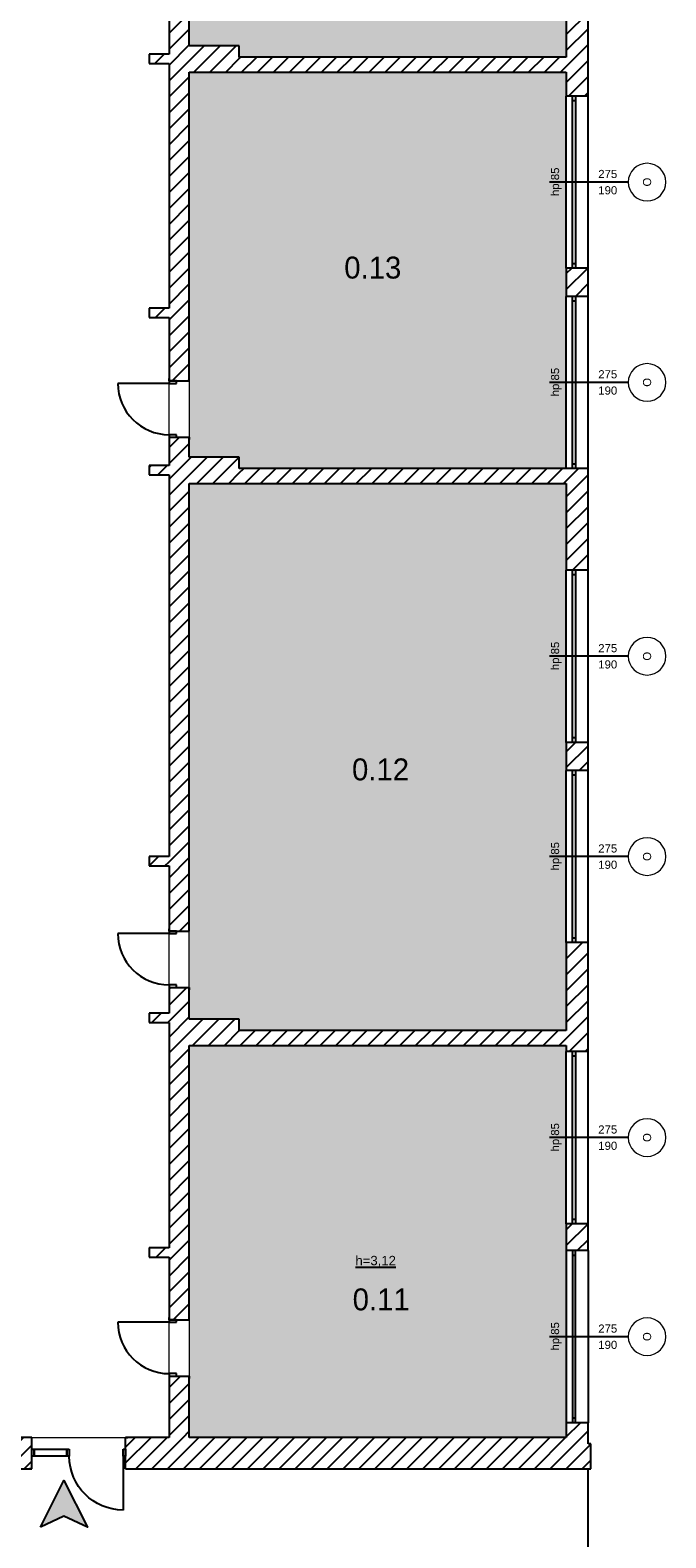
# Model space of a CAD drawing. Header units: millimetres. Extents: x -40063 to 512011, y 350190 to 687060.
# Tile 31 of 256: x 87698 to 97847, y 474723 to 498809. Entities that reach past the tile are written whole.
import ezdxf
from ezdxf.enums import TextEntityAlignment as Align

# ---------------------------------------------------------------- set-up
doc = ezdxf.new("R2010")
doc.units = ezdxf.units.MM
doc.layers.get('0').update_dxf_attribs({"color": 8})
for name, color, linetype in [('2D - Ogólne', 8, 'Continuous'), ('Elementy Modelu - Strefy', 8, 'Continuous'), ('Konstrukcja - Ściany zew', 8, 'Continuous'), ('Opisy - Teksty', 8, 'Continuous')]:
    doc.layers.add(name, color=color, linetype=linetype)
doc.styles.add('GENERATED_STYLE_1', font='arial.ttf')
doc.styles.add('GENERATED_STYLE_2', font='txt')
doc.styles.get("Standard").update_dxf_attribs({"font": 'arial.ttf'})
pattern_1 = [(45, (2007650.3, -1666877.53), (-127.279217, 127.279217), [])]

# ---------------------------------------------------------------- blocks, each defined once
blk = doc.blocks.new('sala 5_0.11_11', base_point=(4367993, -2084517))
at = {"layer": 'Elementy Modelu - Strefy', "linetype": 'Continuous', "lineweight": 0}
blk.add_hatch(color=255, dxfattribs=at).paths.add_polyline_path([(4364991, -2080462), (4364991, -2086722), (4371011, -2086722), (4371011, -2080462)])
at = {"linetype": 'Continuous', "lineweight": 0, "flags": 1}
for tag in ['ROOM_NAME', 'ROOM_NUMBER', 'ROOM_AREA', 'ROOM_PERIM', 'ROOM_WALLS_SURF', 'ROOM_DOORS_SURF', 'ROOM_WINDS_SURF', 'ROOM_BASELEV', 'ROOM_HEIGHT', 'ROOM_NET_AREA', 'ROOM_REDUCED_AREA', 'ROOM_CALC_AREA', 'ROOM_VOLUME']:
    blk.add_attdef(tag, text='', height=200, dxfattribs=at).set_placement((4367993, -2084574), align=Align.BOTTOM_LEFT)
at = {"layer": 'Elementy Modelu - Strefy', "color": 5, "lineweight": 13, "insert": (4367600, -2084342), "char_height": 350, "attachment_point": 1, "style": 'GENERATED_STYLE_2'}
blk.add_mtext('{0.11}', dxfattribs=at)
blk = doc.blocks.new('sala 6_0.12_12', base_point=(4368034, -2076050))
at = {"layer": 'Elementy Modelu - Strefy', "linetype": 'Continuous', "lineweight": 0}
blk.add_hatch(color=255, dxfattribs=at).paths.add_polyline_path([(4371011, -2080222), (4371011, -2071482), (4364991, -2071482), (4364991, -2080042), (4365791, -2080042), (4365791, -2080222)])
at = {"linetype": 'Continuous', "lineweight": 0, "flags": 1}
for tag in ['ROOM_NAME', 'ROOM_NUMBER', 'ROOM_AREA', 'ROOM_PERIM', 'ROOM_WALLS_SURF', 'ROOM_DOORS_SURF', 'ROOM_WINDS_SURF', 'ROOM_BASELEV', 'ROOM_HEIGHT', 'ROOM_NET_AREA', 'ROOM_REDUCED_AREA', 'ROOM_CALC_AREA', 'ROOM_VOLUME']:
    blk.add_attdef(tag, text='', height=200, dxfattribs=at).set_placement((4368034, -2076107), align=Align.BOTTOM_LEFT)
at = {"layer": 'Elementy Modelu - Strefy', "color": 5, "lineweight": 13, "insert": (4367590, -2075875), "char_height": 350, "attachment_point": 1, "style": 'GENERATED_STYLE_2'}
blk.add_mtext('{0.12}', dxfattribs=at)
blk = doc.blocks.new('sala 7_0.13_13', base_point=(4367911, -2068033))
at = {"layer": 'Elementy Modelu - Strefy', "linetype": 'Continuous', "lineweight": 0}
blk.add_hatch(color=255, dxfattribs=at).paths.add_polyline_path([(4364991, -2064912), (4364991, -2071062), (4365791, -2071062), (4365791, -2071242), (4371011, -2071242), (4371011, -2064912)])
at = {"linetype": 'Continuous', "lineweight": 0, "flags": 1}
for tag in ['ROOM_NAME', 'ROOM_NUMBER', 'ROOM_AREA', 'ROOM_PERIM', 'ROOM_WALLS_SURF', 'ROOM_DOORS_SURF', 'ROOM_WINDS_SURF', 'ROOM_BASELEV', 'ROOM_HEIGHT', 'ROOM_NET_AREA', 'ROOM_REDUCED_AREA', 'ROOM_CALC_AREA', 'ROOM_VOLUME']:
    blk.add_attdef(tag, text='', height=200, dxfattribs=at).set_placement((4367911, -2068091), align=Align.BOTTOM_LEFT)
at = {"layer": 'Elementy Modelu - Strefy', "color": 5, "lineweight": 13, "insert": (4367466, -2067858), "char_height": 350, "attachment_point": 1, "style": 'GENERATED_STYLE_2'}
blk.add_mtext('{0.13}', dxfattribs=at)
blk = doc.blocks.new('sala 8_0.14_14', base_point=(4367909, -2060143))
at = {"layer": 'Elementy Modelu - Strefy', "linetype": 'Continuous', "lineweight": 0}
blk.add_hatch(color=255, dxfattribs=at).paths.add_polyline_path([(4364991, -2056152), (4364991, -2064492), (4365791, -2064492), (4365791, -2064672), (4371011, -2064672), (4371011, -2056152)])
at = {"linetype": 'Continuous', "lineweight": 0, "flags": 1}
for tag in ['ROOM_NAME', 'ROOM_NUMBER', 'ROOM_AREA', 'ROOM_PERIM', 'ROOM_WALLS_SURF', 'ROOM_DOORS_SURF', 'ROOM_WINDS_SURF', 'ROOM_BASELEV', 'ROOM_HEIGHT', 'ROOM_NET_AREA', 'ROOM_REDUCED_AREA', 'ROOM_CALC_AREA', 'ROOM_VOLUME']:
    blk.add_attdef(tag, text='', height=200, dxfattribs=at).set_placement((4367909, -2060200), align=Align.BOTTOM_LEFT)
at = {"layer": 'Elementy Modelu - Strefy', "color": 5, "lineweight": 13, "insert": (4367442, -2059968), "char_height": 350, "attachment_point": 1, "style": 'GENERATED_STYLE_2'}
blk.add_mtext('{0.14}', dxfattribs=at)
blk = doc.blocks.new('Drzwi z panelem bocznym 16')
at = {"layer": 'Konstrukcja - Ściany zew', "linetype": 'Continuous'}
for p, q in [((710, 0), (710, 860)), ((-750, 200), (-787, 200)), ((-750, 200), (-750, 0)), ((-710, 0), (-750, 0)), ((-750, 0), (-750, -115)), ((-750, 0), (-750, -115)), ((-190, 0), (-710, 0)), ((-710, 0), (-710, -115)), ((-710, -115), (-710, 0)), ((-190, -115), (-190, 0)), ((-150, 0), (-190, 0)), ((-190, 0), (-190, -115)), ((-150, -115), (-150, 0)), ((750, 0), (710, 0)), ((710, 0), (710, -115)), ((750, 200), (750, 0)), ((750, 200), (787, 200)), ((750, -115), (750, 0)), ((750, 0), (750, -115)), ((-750, -115), (-710, -115)), ((-750, -115), (-750, -300)), ((-710, -115), (-190, -115)), ((-190, -115), (-150, -115)), ((710, -115), (750, -115)), ((750, -115), (750, -300)), ((-750, -300), (-787, -300)), ((750, -300), (787, -300))]:
    blk.add_line(p, q, dxfattribs=at)
blk.add_arc((710, 0), 860, 90, 180, dxfattribs=at)
blk = doc.blocks.new('Ściana_32', base_point=(4360181, -2086722))
at = {"layer": 'Konstrukcja - Ściany zew', "linetype": 'Continuous'}
h = blk.add_hatch(dxfattribs=at)
h.set_pattern_fill('Bloczki_ceramiczne', color=256, style=0, pattern_type=2)
h.set_pattern_definition(pattern_1)
h.paths.add_polyline_path([(4360181, -2086722), (4360681, -2087222), (4362476, -2087222), (4362476, -2087022), (4362476, -2086907), (4362476, -2086722)])
h = blk.add_hatch(dxfattribs=at)
h.set_pattern_fill('Bloczki_ceramiczne', color=256, style=0, pattern_type=2)
h.set_pattern_definition(pattern_1)
h.paths.add_polyline_path([(4363976, -2086722), (4363976, -2086907), (4363976, -2087022), (4363976, -2087222), (4371011, -2087222), (4371011, -2086722)])
for p, q in [((4362476, -2086722), (4362439, -2086722)), ((4362476, -2086907), (4362476, -2086722)), ((4363976, -2086722), (4364013, -2086722)), ((4363976, -2086907), (4363976, -2086722)), ((4362476, -2087022), (4362476, -2086907)), ((4362476, -2087222), (4362476, -2087022)), ((4362476, -2087222), (4362476, -2087022)), ((4363976, -2087022), (4363976, -2086907)), ((4363976, -2087222), (4363976, -2087022)), ((4363976, -2087222), (4363976, -2087022)), ((4362476, -2087222), (4362439, -2087222)), ((4363976, -2087222), (4364013, -2087222))]:
    blk.add_line(p, q, dxfattribs=at)
at = {"layer": 'Konstrukcja - Ściany zew', "linetype": 'Continuous', "flags": 128}
for points in [[(4362476, -2086722), (4360181, -2086722)], [(4364671, -2086722), (4363976, -2086722)], [(4371011, -2086722), (4364991, -2086722)], [(4360681, -2087222), (4362476, -2087222)], [(4363976, -2087222), (4371011, -2087222)]]:
    blk.add_lwpolyline(points, dxfattribs=at)
at = {"layer": 'Konstrukcja - Ściany zew', "linetype": 'Continuous', "xscale": -1, "zscale": 1000, "rotation": 180}
blk.add_blockref('Drzwi z panelem bocznym 16', (4363226, -2087022), dxfattribs=at)
blk = doc.blocks.new('Drzwi 16_22')
at = {"layer": 'Konstrukcja - Ściany zew', "linetype": 'Continuous'}
for p, q in [((410, 0), (410, 820)), ((-450, 0), (-487, 0)), ((-410, 0), (-450, 0)), ((-450, 0), (-450, -115)), ((-450, 0), (-450, -115)), ((-410, -115), (-410, 0)), ((450, 0), (410, 0)), ((410, 0), (410, -115)), ((450, -115), (450, 0)), ((450, 0), (450, -115)), ((450, 0), (487, 0)), ((-450, -115), (-410, -115)), ((-450, -115), (-450, -320)), ((410, -115), (450, -115)), ((450, -115), (450, -320)), ((-450, -320), (-487, -320)), ((450, -320), (487, -320))]:
    blk.add_line(p, q, dxfattribs=at)
blk.add_arc((410, 0), 820, 90, 180, dxfattribs=at)
blk = doc.blocks.new('Ściana_44', base_point=(4364671, -2049522))
at = {"layer": 'Konstrukcja - Ściany zew', "linetype": 'Continuous'}
h = blk.add_hatch(dxfattribs=at)
h.set_pattern_fill('Bloczki_ceramiczne', color=256, style=0, pattern_type=2)
h.set_pattern_definition(pattern_1)
h.paths.add_polyline_path([(4364671, -2069842), (4364786, -2069842), (4364991, -2069842), (4364991, -2064002), (4364786, -2064002), (4364671, -2064002)])
h = blk.add_hatch(dxfattribs=at)
h.set_pattern_fill('Bloczki_ceramiczne', color=256, style=0, pattern_type=2)
h.set_pattern_definition(pattern_1)
h.paths.add_polyline_path([(4364671, -2078632), (4364786, -2078632), (4364991, -2078632), (4364991, -2070742), (4364786, -2070742), (4364671, -2070742)])
h = blk.add_hatch(dxfattribs=at)
h.set_pattern_fill('Bloczki_ceramiczne', color=256, style=0, pattern_type=2)
h.set_pattern_definition(pattern_1)
h.paths.add_polyline_path([(4364671, -2084842), (4364786, -2084842), (4364991, -2084842), (4364991, -2079532), (4364786, -2079532), (4364671, -2079532)])
h = blk.add_hatch(dxfattribs=at)
h.set_pattern_fill('Bloczki_ceramiczne', color=256, style=0, pattern_type=2)
h.set_pattern_definition(pattern_1)
h.paths.add_polyline_path([(4364671, -2086722), (4364991, -2086722), (4364991, -2085742), (4364786, -2085742), (4364671, -2085742)])
for p, q in [((4364671, -2069842), (4364671, -2069805)), ((4364671, -2069842), (4364786, -2069842)), ((4364786, -2069842), (4364991, -2069842)), ((4364991, -2069842), (4364991, -2069805)), ((4364671, -2070742), (4364671, -2070779)), ((4364671, -2070742), (4364786, -2070742)), ((4364786, -2070742), (4364991, -2070742)), ((4364991, -2070742), (4364991, -2070779)), ((4364671, -2078632), (4364671, -2078595)), ((4364991, -2078632), (4364991, -2078595)), ((4364671, -2078632), (4364786, -2078632)), ((4364786, -2078632), (4364991, -2078632)), ((4364671, -2079532), (4364671, -2079569)), ((4364671, -2079532), (4364786, -2079532)), ((4364786, -2079532), (4364991, -2079532)), ((4364991, -2079532), (4364991, -2079569)), ((4364671, -2084842), (4364671, -2084805)), ((4364671, -2084842), (4364786, -2084842)), ((4364786, -2084842), (4364991, -2084842)), ((4364991, -2084842), (4364991, -2084805)), ((4364671, -2085742), (4364671, -2085779)), ((4364671, -2085742), (4364786, -2085742)), ((4364786, -2085742), (4364991, -2085742)), ((4364991, -2085742), (4364991, -2085779))]:
    blk.add_line(p, q, dxfattribs=at)
at = {"layer": 'Konstrukcja - Ściany zew', "linetype": 'Continuous', "flags": 128}
for points in [[(4364671, -2064002), (4364671, -2064622)], [(4364991, -2064492), (4364991, -2064002)], [(4364671, -2064772), (4364671, -2068682)], [(4364991, -2069842), (4364991, -2064912)], [(4364671, -2068832), (4364671, -2069842)], [(4364671, -2070742), (4364671, -2071192)], [(4364991, -2071062), (4364991, -2070742)], [(4364671, -2071342), (4364671, -2077442)], [(4364991, -2078632), (4364991, -2071482)], [(4364671, -2077592), (4364671, -2078632)], [(4364671, -2079532), (4364671, -2079942)], [(4364991, -2080042), (4364991, -2079532)], [(4364671, -2080092), (4364671, -2083692)], [(4364991, -2084842), (4364991, -2080462)], [(4364671, -2083842), (4364671, -2084842)], [(4364671, -2085742), (4364671, -2086722)], [(4364991, -2086722), (4364991, -2085742)]]:
    blk.add_lwpolyline(points, dxfattribs=at)
at = {"layer": 'Konstrukcja - Ściany zew', "linetype": 'Continuous', "zscale": 1000, "rotation": 90}
for p in [(4364671, -2070292), (4364671, -2079082), (4364671, -2085292)]:
    blk.add_blockref('Drzwi 16_22', p, dxfattribs=at)
blk = doc.blocks.new('Okno 16_17')
at = {"layer": 'Konstrukcja - Ściany zew', "linetype": 'Continuous'}
for p, q in [((-1375, 200), (1375, 200)), ((-1300, 0), (-1375, 0)), ((-1375, 0), (-1375, -50)), ((-1300, -50), (-1300, 0)), ((1300, 0), (-1300, 0)), ((1375, 0), (1300, 0)), ((1300, 0), (1300, -50)), ((1375, 0), (1375, -50)), ((-1375, -50), (-1300, -50)), ((-1375, -150), (1375, -150)), ((-1300, -50), (1300, -50)), ((1300, -50), (1375, -50))]:
    blk.add_line(p, q, dxfattribs=at)
blk = doc.blocks.new('Znacznik O 16_81')
at = {"layer": 'Konstrukcja - Ściany zew', "linetype": 'Continuous'}
blk.add_line((0, -990), (0, 268), dxfattribs=at)
at = {"layer": 'Konstrukcja - Ściany zew', "color": 251, "linetype": 'Continuous', "lineweight": 13}
for start, end in [(0, 180), (180, 0)]:
    blk.add_arc((0, -1290), 300, start, end, dxfattribs=at)
at = {"layer": 'Konstrukcja - Ściany zew', "char_height": 130, "attachment_point": 7, "style": 'GENERATED_STYLE_1'}
for s, insert in [('{hp 85}', (-222, 75)), ('{O}', (-70, -1357))]:
    blk.add_mtext(s, dxfattribs=dict(at, insert=insert))
at = {"layer": 'Konstrukcja - Ściany zew', "char_height": 130, "attachment_point": 7, "rotation": 270, "style": 'GENERATED_STYLE_1'}
for s, insert in [('{190}', (-197, -511)), ('{275}', (63, -511))]:
    blk.add_mtext(s, dxfattribs=dict(at, insert=insert))
blk = doc.blocks.new('Okno 16_18')
at = {"layer": 'Konstrukcja - Ściany zew', "color": 7, "linetype": 'Continuous'}
for p, q in [((-1375, 200), (1375, 200)), ((-1300, 0), (-1375, 0)), ((-1375, 0), (-1375, -50)), ((-1300, -50), (-1300, 0)), ((1300, 0), (-1300, 0)), ((1375, 0), (1300, 0)), ((1300, 0), (1300, -50)), ((1375, 0), (1375, -50)), ((-1375, -50), (-1300, -50)), ((-1375, -150), (1375, -150)), ((-1300, -50), (1300, -50)), ((1300, -50), (1375, -50))]:
    blk.add_line(p, q, dxfattribs=at)
blk = doc.blocks.new('Znacznik O 16_82')
at = {"layer": 'Konstrukcja - Ściany zew', "linetype": 'Continuous'}
blk.add_line((0, -990), (0, 268), dxfattribs=at)
at = {"layer": 'Konstrukcja - Ściany zew', "color": 251, "linetype": 'Continuous', "lineweight": 13}
for start, end in [(0, 180), (180, 0)]:
    blk.add_arc((0, -1290), 300, start, end, dxfattribs=at)
at = {"layer": 'Konstrukcja - Ściany zew', "char_height": 130, "attachment_point": 7, "style": 'GENERATED_STYLE_1'}
for s, insert in [('{hp 85}', (-222, 75)), ('{O}', (-70, -1357))]:
    blk.add_mtext(s, dxfattribs=dict(at, insert=insert))
at = {"layer": 'Konstrukcja - Ściany zew', "char_height": 130, "attachment_point": 7, "rotation": 270, "style": 'GENERATED_STYLE_1'}
for s, insert in [('{190}', (-197, -511)), ('{275}', (63, -511))]:
    blk.add_mtext(s, dxfattribs=dict(at, insert=insert))
blk = doc.blocks.new('Znacznik O 16_83')
at = {"layer": 'Konstrukcja - Ściany zew', "linetype": 'Continuous'}
blk.add_line((0, -990), (0, 268), dxfattribs=at)
at = {"layer": 'Konstrukcja - Ściany zew', "color": 251, "linetype": 'Continuous', "lineweight": 13}
for start, end in [(0, 180), (180, 0)]:
    blk.add_arc((0, -1290), 300, start, end, dxfattribs=at)
at = {"layer": 'Konstrukcja - Ściany zew', "char_height": 130, "attachment_point": 7, "style": 'GENERATED_STYLE_1'}
for s, insert in [('{hp 85}', (-222, 75)), ('{O}', (-70, -1357))]:
    blk.add_mtext(s, dxfattribs=dict(at, insert=insert))
at = {"layer": 'Konstrukcja - Ściany zew', "char_height": 130, "attachment_point": 7, "rotation": 270, "style": 'GENERATED_STYLE_1'}
for s, insert in [('{190}', (-197, -511)), ('{275}', (63, -511))]:
    blk.add_mtext(s, dxfattribs=dict(at, insert=insert))
blk = doc.blocks.new('Znacznik O 16_84')
at = {"layer": 'Konstrukcja - Ściany zew', "linetype": 'Continuous'}
blk.add_line((0, -990), (0, 268), dxfattribs=at)
at = {"layer": 'Konstrukcja - Ściany zew', "color": 251, "linetype": 'Continuous', "lineweight": 13}
for start, end in [(0, 180), (180, 0)]:
    blk.add_arc((0, -1290), 300, start, end, dxfattribs=at)
at = {"layer": 'Konstrukcja - Ściany zew', "char_height": 130, "attachment_point": 7, "style": 'GENERATED_STYLE_1'}
for s, insert in [('{hp 85}', (-222, 75)), ('{O}', (-70, -1357))]:
    blk.add_mtext(s, dxfattribs=dict(at, insert=insert))
at = {"layer": 'Konstrukcja - Ściany zew', "char_height": 130, "attachment_point": 7, "rotation": 270, "style": 'GENERATED_STYLE_1'}
for s, insert in [('{190}', (-197, -511)), ('{275}', (63, -511))]:
    blk.add_mtext(s, dxfattribs=dict(at, insert=insert))
blk = doc.blocks.new('Znacznik O 16_85')
at = {"layer": 'Konstrukcja - Ściany zew', "linetype": 'Continuous'}
blk.add_line((0, -990), (0, 268), dxfattribs=at)
at = {"layer": 'Konstrukcja - Ściany zew', "color": 251, "linetype": 'Continuous', "lineweight": 13}
for start, end in [(0, 180), (180, 0)]:
    blk.add_arc((0, -1290), 300, start, end, dxfattribs=at)
at = {"layer": 'Konstrukcja - Ściany zew', "char_height": 130, "attachment_point": 7, "style": 'GENERATED_STYLE_1'}
for s, insert in [('{hp 85}', (-222, 75)), ('{O}', (-70, -1357))]:
    blk.add_mtext(s, dxfattribs=dict(at, insert=insert))
at = {"layer": 'Konstrukcja - Ściany zew', "char_height": 130, "attachment_point": 7, "rotation": 270, "style": 'GENERATED_STYLE_1'}
for s, insert in [('{190}', (-197, -511)), ('{275}', (63, -511))]:
    blk.add_mtext(s, dxfattribs=dict(at, insert=insert))
blk = doc.blocks.new('Znacznik O 16_86')
at = {"layer": 'Konstrukcja - Ściany zew', "linetype": 'Continuous'}
blk.add_line((0, -990), (0, 268), dxfattribs=at)
at = {"layer": 'Konstrukcja - Ściany zew', "color": 251, "linetype": 'Continuous', "lineweight": 13}
for start, end in [(0, 180), (180, 0)]:
    blk.add_arc((0, -1290), 300, start, end, dxfattribs=at)
at = {"layer": 'Konstrukcja - Ściany zew', "char_height": 130, "attachment_point": 7, "style": 'GENERATED_STYLE_1'}
for s, insert in [('{hp 85}', (-222, 75)), ('{O}', (-70, -1357))]:
    blk.add_mtext(s, dxfattribs=dict(at, insert=insert))
at = {"layer": 'Konstrukcja - Ściany zew', "char_height": 130, "attachment_point": 7, "rotation": 270, "style": 'GENERATED_STYLE_1'}
for s, insert in [('{190}', (-197, -511)), ('{275}', (63, -511))]:
    blk.add_mtext(s, dxfattribs=dict(at, insert=insert))
blk = doc.blocks.new('Ściana_60', base_point=(4371011, -2087222))
at = {"layer": 'Konstrukcja - Ściany zew', "linetype": 'Continuous'}
h = blk.add_hatch(dxfattribs=at)
h.set_pattern_fill('Bloczki_ceramiczne', color=256, style=0, pattern_type=2)
h.set_pattern_definition(pattern_1)
h.paths.add_polyline_path([(4371011, -2065292), (4371111, -2065292), (4371161, -2065292), (4371361, -2065292), (4371361, -2063542), (4371161, -2063542), (4371111, -2063542), (4371011, -2063542)])
h = blk.add_hatch(dxfattribs=at)
h.set_pattern_fill('Bloczki_ceramiczne', color=256, style=0, pattern_type=2)
h.set_pattern_definition(pattern_1)
h.paths.add_polyline_path([(4371011, -2068492), (4371111, -2068492), (4371161, -2068492), (4371361, -2068492), (4371361, -2068042), (4371161, -2068042), (4371111, -2068042), (4371011, -2068042)])
h = blk.add_hatch(dxfattribs=at)
h.set_pattern_fill('Bloczki_ceramiczne', color=256, style=0, pattern_type=2)
h.set_pattern_definition(pattern_1)
h.paths.add_polyline_path([(4371011, -2072867), (4371111, -2072867), (4371161, -2072867), (4371361, -2072867), (4371361, -2071242), (4371161, -2071242), (4371111, -2071242), (4371011, -2071242)])
h = blk.add_hatch(dxfattribs=at)
h.set_pattern_fill('Bloczki_ceramiczne', color=256, style=0, pattern_type=2)
h.set_pattern_definition(pattern_1)
h.paths.add_polyline_path([(4371011, -2076067), (4371111, -2076067), (4371161, -2076067), (4371361, -2076067), (4371361, -2075617), (4371161, -2075617), (4371111, -2075617), (4371011, -2075617)])
h = blk.add_hatch(dxfattribs=at)
h.set_pattern_fill('Bloczki_ceramiczne', color=256, style=0, pattern_type=2)
h.set_pattern_definition(pattern_1)
h.paths.add_polyline_path([(4371011, -2080557), (4371111, -2080557), (4371161, -2080557), (4371361, -2080557), (4371361, -2078817), (4371161, -2078817), (4371111, -2078817), (4371011, -2078817)])
h = blk.add_hatch(dxfattribs=at)
h.set_pattern_fill('Bloczki_ceramiczne', color=256, style=0, pattern_type=2)
h.set_pattern_definition(pattern_1)
h.paths.add_polyline_path([(4371011, -2083737), (4371111, -2083737), (4371161, -2083737), (4371361, -2083737), (4371361, -2083307), (4371161, -2083307), (4371111, -2083307), (4371011, -2083307)])
h = blk.add_hatch(dxfattribs=at)
h.set_pattern_fill('Bloczki_ceramiczne', color=256, style=0, pattern_type=2)
h.set_pattern_definition(pattern_1)
h.paths.add_polyline_path([(4371011, -2087222), (4371361, -2086822), (4371361, -2086487), (4371161, -2086487), (4371111, -2086487), (4371011, -2086487)])
for p, q in [((4371111, -2065292), (4371011, -2065292)), ((4371161, -2065292), (4371111, -2065292)), ((4371361, -2065292), (4371161, -2065292)), ((4371111, -2068042), (4371011, -2068042)), ((4371161, -2068042), (4371111, -2068042)), ((4371361, -2068042), (4371161, -2068042)), ((4371111, -2068492), (4371011, -2068492)), ((4371161, -2068492), (4371111, -2068492)), ((4371361, -2068492), (4371161, -2068492)), ((4371111, -2071242), (4371011, -2071242)), ((4371161, -2071242), (4371111, -2071242)), ((4371361, -2071242), (4371161, -2071242)), ((4371111, -2072867), (4371011, -2072867)), ((4371161, -2072867), (4371111, -2072867)), ((4371361, -2072867), (4371161, -2072867)), ((4371111, -2075617), (4371011, -2075617)), ((4371161, -2075617), (4371111, -2075617)), ((4371361, -2075617), (4371161, -2075617)), ((4371111, -2076067), (4371011, -2076067)), ((4371161, -2076067), (4371111, -2076067)), ((4371361, -2076067), (4371161, -2076067)), ((4371111, -2078817), (4371011, -2078817)), ((4371161, -2078817), (4371111, -2078817)), ((4371361, -2078817), (4371161, -2078817)), ((4371111, -2080557), (4371011, -2080557)), ((4371161, -2080557), (4371111, -2080557)), ((4371361, -2080557), (4371161, -2080557)), ((4371111, -2083307), (4371011, -2083307)), ((4371161, -2083307), (4371111, -2083307)), ((4371361, -2083307), (4371161, -2083307)), ((4371111, -2083737), (4371011, -2083737)), ((4371161, -2083737), (4371111, -2083737)), ((4371361, -2083737), (4371161, -2083737)), ((4371111, -2086487), (4371011, -2086487)), ((4371161, -2086487), (4371111, -2086487)), ((4371361, -2086487), (4371161, -2086487))]:
    blk.add_line(p, q, dxfattribs=at)
at = {"layer": 'Konstrukcja - Ściany zew', "linetype": 'Continuous', "flags": 128}
for points in [[(4371011, -2063542), (4371011, -2064672)], [(4371361, -2065292), (4371361, -2063542)], [(4371011, -2064912), (4371011, -2065292)], [(4371011, -2068042), (4371011, -2068492)], [(4371361, -2068492), (4371361, -2068042)], [(4371361, -2072867), (4371361, -2071242)], [(4371011, -2071482), (4371011, -2072867)], [(4371011, -2075617), (4371011, -2076067)], [(4371361, -2076067), (4371361, -2075617)], [(4371011, -2078817), (4371011, -2080222)], [(4371361, -2080557), (4371361, -2078817)], [(4371011, -2080462), (4371011, -2080557)], [(4371011, -2083307), (4371011, -2083737)], [(4371361, -2083737), (4371361, -2083307)], [(4371011, -2086487), (4371011, -2086722)], [(4371361, -2086822), (4371361, -2086487)]]:
    blk.add_lwpolyline(points, dxfattribs=at)
at = {"layer": 'Konstrukcja - Ściany zew', "color": 7, "linetype": 'Continuous', "xscale": -1, "zscale": 1000, "rotation": 270}
for p in [(4371161, -2066667), (4371161, -2069867), (4371161, -2074242), (4371161, -2077442), (4371161, -2081932)]:
    blk.add_blockref('Okno 16_18', p, dxfattribs=at)
at = {"layer": 'Konstrukcja - Ściany zew', "rotation": 90}
for name, p in [('Znacznik O 16_86', (4371011, -2066667)), ('Znacznik O 16_85', (4371011, -2069867)), ('Znacznik O 16_84', (4371011, -2074242)), ('Znacznik O 16_83', (4371011, -2077442)), ('Znacznik O 16_82', (4371011, -2081932)), ('Znacznik O 16_81', (4371011, -2085112))]:
    blk.add_blockref(name, p, dxfattribs=at)
at = {"layer": 'Konstrukcja - Ściany zew', "linetype": 'Continuous', "zscale": 1000, "rotation": 270}
blk.add_blockref('Okno 16_17', (4371161, -2085112), dxfattribs=at)
blk = doc.blocks.new('Ściana_61', base_point=(4365791, -2080462))
at = {"layer": 'Konstrukcja - Ściany zew', "linetype": 'Continuous'}
h = blk.add_hatch(dxfattribs=at)
h.set_pattern_fill('Bloczki_ceramiczne', color=256, style=0, pattern_type=2)
h.set_pattern_definition(pattern_1)
h.paths.add_polyline_path([(4365791, -2080462), (4371011, -2080462), (4371011, -2080222), (4365791, -2080222)])
at = {"layer": 'Konstrukcja - Ściany zew', "linetype": 'Continuous', "flags": 128}
for points in [[(4371011, -2080222), (4365791, -2080222)], [(4365791, -2080462), (4371011, -2080462)]]:
    blk.add_lwpolyline(points, dxfattribs=at)
blk = doc.blocks.new('Ściana_62', base_point=(4364671, -2080462))
at = {"layer": 'Konstrukcja - Ściany zew', "linetype": 'Continuous'}
h = blk.add_hatch(dxfattribs=at)
h.set_pattern_fill('Bloczki_ceramiczne', color=256, style=0, pattern_type=2)
h.set_pattern_definition(pattern_1)
h.paths.add_polyline_path([(4364991, -2080462), (4365791, -2080462), (4365791, -2080042), (4364991, -2080042)])
at = {"layer": 'Konstrukcja - Ściany zew', "linetype": 'Continuous', "flags": 128}
for points in [[(4365791, -2080042), (4364991, -2080042)], [(4365791, -2080222), (4365791, -2080042)], [(4364991, -2080462), (4365791, -2080462)]]:
    blk.add_lwpolyline(points, dxfattribs=at)
blk = doc.blocks.new('Ściana_63', base_point=(4371011, -2087222))
at = {"layer": 'Konstrukcja - Ściany zew', "linetype": 'Continuous'}
h = blk.add_hatch(dxfattribs=at)
h.set_pattern_fill('Bloczki_ceramiczne', color=256, style=0, pattern_type=2)
h.set_pattern_definition(pattern_1)
h.paths.add_polyline_path([(4371011, -2087222), (4371402, -2087222), (4371402, -2086822), (4371361, -2086822)])
at = {"layer": 'Konstrukcja - Ściany zew', "linetype": 'Continuous', "flags": 128}
for points in [[(4371402, -2086822), (4371361, -2086822)], [(4371402, -2087222), (4371402, -2086822)], [(4371011, -2087222), (4371402, -2087222)]]:
    blk.add_lwpolyline(points, dxfattribs=at)
blk = doc.blocks.new('Ściana_64', base_point=(4365791, -2071482))
at = {"layer": 'Konstrukcja - Ściany zew', "linetype": 'Continuous'}
h = blk.add_hatch(dxfattribs=at)
h.set_pattern_fill('Bloczki_ceramiczne', color=256, style=0, pattern_type=2)
h.set_pattern_definition(pattern_1)
h.paths.add_polyline_path([(4365791, -2071482), (4371011, -2071482), (4371011, -2071242), (4365791, -2071242)])
at = {"layer": 'Konstrukcja - Ściany zew', "linetype": 'Continuous', "flags": 128}
for points in [[(4371011, -2071242), (4365791, -2071242)], [(4365791, -2071482), (4371011, -2071482)]]:
    blk.add_lwpolyline(points, dxfattribs=at)
blk = doc.blocks.new('Ściana_65', base_point=(4364671, -2071482))
at = {"layer": 'Konstrukcja - Ściany zew', "linetype": 'Continuous'}
h = blk.add_hatch(dxfattribs=at)
h.set_pattern_fill('Bloczki_ceramiczne', color=256, style=0, pattern_type=2)
h.set_pattern_definition(pattern_1)
h.paths.add_polyline_path([(4364991, -2071482), (4365791, -2071482), (4365791, -2071062), (4364991, -2071062)])
at = {"layer": 'Konstrukcja - Ściany zew', "linetype": 'Continuous', "flags": 128}
for points in [[(4365791, -2071062), (4364991, -2071062)], [(4365791, -2071242), (4365791, -2071062)], [(4364991, -2071482), (4365791, -2071482)]]:
    blk.add_lwpolyline(points, dxfattribs=at)
blk = doc.blocks.new('Ściana_66', base_point=(4364671, -2083842))
at = {"layer": 'Konstrukcja - Ściany zew', "linetype": 'Continuous'}
h = blk.add_hatch(dxfattribs=at)
h.set_pattern_fill('Bloczki_ceramiczne', color=256, style=0, pattern_type=2)
h.set_pattern_definition(pattern_1)
h.paths.add_polyline_path([(4364671, -2083692), (4364351, -2083692), (4364351, -2083842), (4364671, -2083842)])
at = {"layer": 'Konstrukcja - Ściany zew', "linetype": 'Continuous', "flags": 128}
for points in [[(4364671, -2083692), (4364351, -2083692)], [(4364351, -2083692), (4364351, -2083842)], [(4364351, -2083842), (4364671, -2083842)]]:
    blk.add_lwpolyline(points, dxfattribs=at)
blk = doc.blocks.new('Ściana_67', base_point=(4364671, -2080092))
at = {"layer": 'Konstrukcja - Ściany zew', "linetype": 'Continuous'}
h = blk.add_hatch(dxfattribs=at)
h.set_pattern_fill('Bloczki_ceramiczne', color=256, style=0, pattern_type=2)
h.set_pattern_definition(pattern_1)
h.paths.add_polyline_path([(4364671, -2079942), (4364351, -2079942), (4364351, -2080092), (4364671, -2080092)])
at = {"layer": 'Konstrukcja - Ściany zew', "linetype": 'Continuous', "flags": 128}
for points in [[(4364671, -2079942), (4364351, -2079942)], [(4364351, -2079942), (4364351, -2080092)], [(4364351, -2080092), (4364671, -2080092)]]:
    blk.add_lwpolyline(points, dxfattribs=at)
blk = doc.blocks.new('Ściana_68', base_point=(4364671, -2077592))
at = {"layer": 'Konstrukcja - Ściany zew', "linetype": 'Continuous'}
h = blk.add_hatch(dxfattribs=at)
h.set_pattern_fill('Bloczki_ceramiczne', color=256, style=0, pattern_type=2)
h.set_pattern_definition(pattern_1)
h.paths.add_polyline_path([(4364671, -2077442), (4364351, -2077442), (4364351, -2077592), (4364671, -2077592)])
at = {"layer": 'Konstrukcja - Ściany zew', "linetype": 'Continuous', "flags": 128}
for points in [[(4364671, -2077442), (4364351, -2077442)], [(4364351, -2077442), (4364351, -2077592)], [(4364351, -2077592), (4364671, -2077592)]]:
    blk.add_lwpolyline(points, dxfattribs=at)
blk = doc.blocks.new('Ściana_69', base_point=(4364671, -2071342))
at = {"layer": 'Konstrukcja - Ściany zew', "linetype": 'Continuous'}
h = blk.add_hatch(dxfattribs=at)
h.set_pattern_fill('Bloczki_ceramiczne', color=256, style=0, pattern_type=2)
h.set_pattern_definition(pattern_1)
h.paths.add_polyline_path([(4364671, -2071192), (4364351, -2071192), (4364351, -2071342), (4364671, -2071342)])
at = {"layer": 'Konstrukcja - Ściany zew', "linetype": 'Continuous', "flags": 128}
for points in [[(4364671, -2071192), (4364351, -2071192)], [(4364351, -2071192), (4364351, -2071342)], [(4364351, -2071342), (4364671, -2071342)]]:
    blk.add_lwpolyline(points, dxfattribs=at)
blk = doc.blocks.new('Ściana_70', base_point=(4364671, -2068832))
at = {"layer": 'Konstrukcja - Ściany zew', "linetype": 'Continuous'}
h = blk.add_hatch(dxfattribs=at)
h.set_pattern_fill('Bloczki_ceramiczne', color=256, style=0, pattern_type=2)
h.set_pattern_definition(pattern_1)
h.paths.add_polyline_path([(4364671, -2068682), (4364351, -2068682), (4364351, -2068832), (4364671, -2068832)])
at = {"layer": 'Konstrukcja - Ściany zew', "linetype": 'Continuous', "flags": 128}
for points in [[(4364671, -2068682), (4364351, -2068682)], [(4364351, -2068682), (4364351, -2068832)], [(4364351, -2068832), (4364671, -2068832)]]:
    blk.add_lwpolyline(points, dxfattribs=at)
blk = doc.blocks.new('Ściana_71', base_point=(4364671, -2064772))
at = {"layer": 'Konstrukcja - Ściany zew', "linetype": 'Continuous'}
h = blk.add_hatch(dxfattribs=at)
h.set_pattern_fill('Bloczki_ceramiczne', color=256, style=0, pattern_type=2)
h.set_pattern_definition(pattern_1)
h.paths.add_polyline_path([(4364671, -2064622), (4364351, -2064622), (4364351, -2064772), (4364671, -2064772)])
at = {"layer": 'Konstrukcja - Ściany zew', "linetype": 'Continuous', "flags": 128}
for points in [[(4364671, -2064622), (4364351, -2064622)], [(4364351, -2064622), (4364351, -2064772)], [(4364351, -2064772), (4364671, -2064772)]]:
    blk.add_lwpolyline(points, dxfattribs=at)
blk = doc.blocks.new('Ściana_73', base_point=(4365791, -2064912))
at = {"layer": 'Konstrukcja - Ściany zew', "linetype": 'Continuous'}
h = blk.add_hatch(dxfattribs=at)
h.set_pattern_fill('Bloczki_ceramiczne', color=256, style=0, pattern_type=2)
h.set_pattern_definition(pattern_1)
h.paths.add_polyline_path([(4365791, -2064912), (4371011, -2064912), (4371011, -2064672), (4365791, -2064672)])
at = {"layer": 'Konstrukcja - Ściany zew', "linetype": 'Continuous', "flags": 128}
for points in [[(4371011, -2064672), (4365791, -2064672)], [(4365791, -2064912), (4371011, -2064912)]]:
    blk.add_lwpolyline(points, dxfattribs=at)
blk = doc.blocks.new('Ściana_74', base_point=(4364671, -2064912))
at = {"layer": 'Konstrukcja - Ściany zew', "linetype": 'Continuous'}
h = blk.add_hatch(dxfattribs=at)
h.set_pattern_fill('Bloczki_ceramiczne', color=256, style=0, pattern_type=2)
h.set_pattern_definition(pattern_1)
h.paths.add_polyline_path([(4364991, -2064912), (4365791, -2064912), (4365791, -2064492), (4364991, -2064492)])
at = {"layer": 'Konstrukcja - Ściany zew', "linetype": 'Continuous', "flags": 128}
for points in [[(4365791, -2064492), (4364991, -2064492)], [(4365791, -2064672), (4365791, -2064492)], [(4364991, -2064912), (4365791, -2064912)]]:
    blk.add_lwpolyline(points, dxfattribs=at)

msp = doc.modelspace()

# ---------------------------------------------------------------- hatches: boundary and pattern name
at = {"layer": 'Konstrukcja - Ściany zew', "linetype": 'Continuous', "lineweight": 0}
msp.add_hatch(color=8, dxfattribs=at).paths.add_polyline_path([(87862.16046, 474892.09598), (88236.76435, 475641.30376), (88611.36824, 474892.09598), (88236.76435, 475067.96635)])

# ---------------------------------------------------------------- linework, layer by layer
at = {"layer": '2D - Ogólne', "linetype": 'Continuous'}
msp.add_line((96607.16407, 464556.58916), (96607.16407, 475818.10488), dxfattribs=at)
at = {"layer": 'Elementy Modelu - Strefy', "color": 255, "linetype": 'Continuous', "lineweight": 0, "flags": 128}
for points in [[(90237.16407, 506896.58916), (90237.16407, 498556.58916), (91037.16407, 498556.58916), (91037.16407, 498376.58916), (96257.16355, 498376.58916), (96257.16355, 506896.58916)], [(90237.16407, 498136.58916), (90237.16407, 491986.58916), (91037.16407, 491986.58916), (91037.16407, 491806.58916), (96257.16355, 491806.58916), (96257.16355, 498136.58916)], [(96257.16355, 482826.58916), (91037.16407, 482826.58916), (91037.16407, 483006.58916), (90237.16407, 483006.58916), (90237.16407, 491566.58916), (96257.16355, 491566.58916)], [(90237.16407, 482586.58916), (90237.16407, 476326.58916), (96257.16355, 476326.58916), (96257.16355, 482586.58916)]]:
    msp.add_lwpolyline(points, close=True, dxfattribs=at)
msp.add_lwpolyline([(84687.16407, 476326.58916), (89917.16407, 476326.58916), (89917.16407, 479206.58916), (89597.16407, 479206.58916), (89597.16407, 479356.58916), (89917.16407, 479356.58916), (89917.16407, 482956.58916), (89597.16407, 482956.58916), (89597.16407, 483106.58916), (89917.16407, 483106.58916), (89917.16407, 485456.58916), (89597.16407, 485456.58916), (89597.16407, 485606.58916), (89917.16407, 485606.58916), (89917.16407, 491706.58916), (89597.16407, 491706.58916), (89597.16407, 491856.58916), (89917.16407, 491856.58916), (89917.16407, 494216.58916), (89597.16407, 494216.58916), (89597.16407, 494366.58916), (89917.16407, 494366.58916), (89917.16407, 498276.58916), (89597.16407, 498276.58916), (89597.16407, 498426.58916), (89917.16407, 498426.58916), (89917.16407, 500776.58916)], dxfattribs=at)
at = {"layer": 'Konstrukcja - Ściany zew', "linetype": 'Continuous', "flags": 128}
msp.add_lwpolyline([(87862.16046, 474892.09598), (88236.76435, 475641.30376), (88611.36824, 474892.09598), (88236.76435, 475067.96635)], close=True, dxfattribs=at)

# ---------------------------------------------------------------- block references
at = {"layer": 'Elementy Modelu - Strefy', "color": 5, "linetype": 'Continuous', "lineweight": 13}
for name, p in [('sala 8_0.14_14', (93155.7841, 502905.99328)), ('sala 7_0.13_13', (93157.41378, 495015.62713)), ('sala 6_0.12_12', (93280.80741, 486999.16729)), ('sala 5_0.11_11', (93239.7012, 478532.29461))]:
    msp.add_blockref(name, p, dxfattribs=at)
at = {"layer": 'Konstrukcja - Ściany zew', "color": 7}
msp.add_blockref('Ściana_60', (96257.16355, 475826.58916), dxfattribs=at)
at = {"layer": 'Konstrukcja - Ściany zew'}
for name, p in [('Ściana_44', (89917.16407, 513526.58916)), ('Ściana_71', (89917.16407, 498276.58916)), ('Ściana_74', (89917.16407, 498136.58916)), ('Ściana_73', (91037.16407, 498136.58916)), ('Ściana_70', (89917.16407, 494216.58916)), ('Ściana_69', (89917.16407, 491706.58916)), ('Ściana_65', (89917.16407, 491566.58916)), ('Ściana_64', (91037.16407, 491566.58916)), ('Ściana_68', (89917.16407, 485456.58916)), ('Ściana_67', (89917.16407, 482956.58916)), ('Ściana_62', (89917.16407, 482586.58916)), ('Ściana_61', (91037.16407, 482586.58916)), ('Ściana_66', (89917.16407, 479206.58916)), ('Ściana_32', (85427.16407, 476326.58916)), ('Ściana_63', (96257.16355, 475826.58916))]:
    msp.add_blockref(name, p, dxfattribs=at)

# ---------------------------------------------------------------- texts
at = {"layer": 'Opisy - Teksty', "linetype": 'Continuous', "insert": (92890.92493, 479227.56861), "char_height": 150, "attachment_point": 1, "style": 'GENERATED_STYLE_1'}
msp.add_mtext('{\\Lh=3,12}', dxfattribs=at)

doc.saveas('drawing.dxf')
